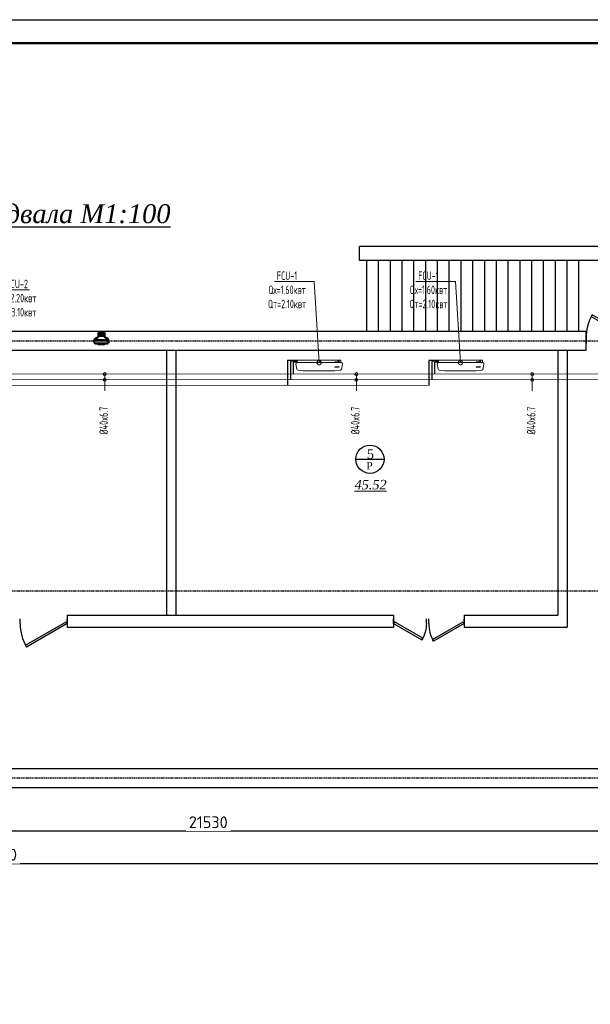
# Model space of a CAD drawing. Header units: inches. Extents: x 8001 to 766003, y -84601 to 563258.
# Tile 105 of 169: x 224263 to 236371, y 496898 to 517773. Entities that reach past the tile are written whole.
import ezdxf
from ezdxf import colors
from ezdxf.entities.mleader import LeaderData, LeaderLine
from ezdxf.math import Vec2, Vec3

# ---------------------------------------------------------------- set-up
doc = ezdxf.new("R2010")
doc.units = ezdxf.units.IN
doc.header["$MEASUREMENT"] = 0
for name, pattern in [('CONTINOUS', [0]), ('Dashed', [19.05, 12.7, -6.35]), ('HIDDEN', [9.525, 6.35, -3.175])]:
    doc.linetypes.add(name, pattern=pattern)
doc.layers.add('Oborudovan', color=7, linetype='Continuous', lineweight=50, true_color=0x73109e)
doc.layers.add('Vozduhovod', color=7, linetype='Continuous', lineweight=50, true_color=0x168d87)
for name, color, linetype, lineweight in [('SGM-M-100-WW-DRAIN-FLOOR', 3, 'HIDDEN', 30), ('SGM-M-400-TEXT', 140, 'CONTINOUS', 20), ('SGM-M-500-11-HI-TEXT', 11, 'CONTINOUS', 20), ('SGM-M-700-5-HVAC-WS-CWS-FCU', 32, 'CONTINOUS', 30), ('SGM-M-700-6-HVAC-WS-CWR-FCU', 141, 'HIDDEN', 30), ('sloy', 8, 'Continuous', 0), ('ПЛАН', 250, 'Continuous', 30), ('ФАНКОЙЛЫ', 250, 'Continuous', 25)]:
    doc.layers.add(name, color=color, linetype=linetype, lineweight=lineweight)
doc.layers.add('РАЗРЕЗ', color=7, linetype='Continuous')
doc.styles.add('SGM_MKN', font='romans.shx', dxfattribs={"width": 0.65, "height": 100})
doc.styles.get("Standard").update_dxf_attribs({"font": 'arial.ttf'})
doc.styles.add('Text style', font='isocpeur.ttf', dxfattribs={"height": 250})
doc.styles.add('TIEMS', font='times.ttf')
doc.dimstyles.new('Dim Style', dxfattribs={"dimtxt": 250, "dimasz": 250, "dimexe": 125, "dimexo": 62.5, "dimgap": 62.5, "dimtad": 1, "dimdec": 0, "dimtxsty": 'Text style', "dimblk": 'OBLIQUE', "dimcen": 250, "dimclrd": 256, "dimclre": 256, "dimclrt": 256, "dimadec": 0, "dimazin": 0, "dimtfac": 1, "dimtdec": 0, "dimtmove": 0, "dimatfit": 3, "dimldrblk": 'OBLIQUE', "dimfxl": 1, "dimlwd": -1, "dimlwe": -1, "dimarcsym": 0})

# ---------------------------------------------------------------- blocks, each defined once
blk = doc.blocks.new('_Oblique')
at = {"color": 0, "linetype": 'ByBlock', "lineweight": -2}
blk.add_line((-0.5, -0.5), (0.5, 0.5), dxfattribs=at)
blk = doc.blocks.new('*D253')
at = {"transparency": 16777216}
for p, q in [((194767, 262513), (194767, 262575)), ((216297, 262450), (194767, 262450)), ((216297, 262513), (216297, 262575))]:
    blk.add_line(p, q, dxfattribs=at)
at = {"layer": 'Defpoints', "color": 0, "transparency": 16777216}
for p in [(194767, 262450), (194767, 262450), (216297, 262450)]:
    blk.add_point(p, dxfattribs=at)
at = {"transparency": 16777216, "xscale": 250, "yscale": 250, "zscale": 250, "rotation": 180}
blk.add_blockref('_Oblique', (194767, 262450), dxfattribs=at)
at = {"transparency": 16777216, "xscale": 250, "yscale": 250, "zscale": 250}
blk.add_blockref('_Oblique', (216297, 262450), dxfattribs=at)
at = {"transparency": 16777216, "insert": (205532, 262638), "char_height": 250, "attachment_point": 5, "style": 'Text style', "bg_fill": 3, "box_fill_scale": 1.25, "bg_fill_color": 256, "bg_fill_true_color": 13158600, "bg_fill_transparency": 0}
blk.add_mtext('21530', dxfattribs=at)
blk = doc.blocks.new('*D256')
at = {"transparency": 16777216}
for p, q in [((228297, 262857), (228297, 261636)), ((173747, 262114), (173747, 261636)), ((173747, 261761), (228297, 261761))]:
    blk.add_line(p, q, dxfattribs=at)
at = {"layer": 'Defpoints', "color": 0, "transparency": 16777216}
for p in [(228297, 262919), (173747, 262177), (228297, 261761)]:
    blk.add_point(p, dxfattribs=at)
at = {"transparency": 16777216, "xscale": 250, "yscale": 250, "zscale": 250, "rotation": 180}
blk.add_blockref('_Oblique', (173747, 261761), dxfattribs=at)
at = {"transparency": 16777216, "xscale": 250, "yscale": 250, "zscale": 250}
blk.add_blockref('_Oblique', (228297, 261761), dxfattribs=at)
at = {"transparency": 16777216, "insert": (201022, 261949), "char_height": 250, "attachment_point": 5, "style": 'Text style', "bg_fill": 3, "box_fill_scale": 1.25, "bg_fill_color": 256, "bg_fill_true_color": 13158600, "bg_fill_transparency": 0}
blk.add_mtext('54550', dxfattribs=at)
blk = doc.blocks.new('*U284')
at = {"color": 5}
for p, q in [((-30, 0), (-30, 4)), ((0, 0), (0, 4))]:
    blk.add_line(p, q, dxfattribs=at)
blk.add_lwpolyline([(0, 0), (-25.98, -15), (-26.86, -13.48), (-0.88, 1.52)], close=True, dxfattribs=at)
blk.add_arc((0, 0), 30, 180, 210, dxfattribs=at)
blk = doc.blocks.new('*U248')
at = {"color": 5}
for p, q in [((0, 0), (0, -4)), ((-40, 0), (-40, -4))]:
    blk.add_line(p, q, dxfattribs=at)
blk.add_lwpolyline([(0, 0), (-34.64, 20), (-35.52, 18.48), (-0.88, -1.52)], close=True, dxfattribs=at)
blk.add_arc((0, 0), 40, 150, 180, dxfattribs=at)
blk = doc.blocks.new('*U246')
at = {"color": 5}
for p, q in [((-40, 0), (-40, 4)), ((0, 0), (0, 4))]:
    blk.add_line(p, q, dxfattribs=at)
blk.add_lwpolyline([(0, 0), (-34.64, -20), (-35.52, -18.48), (-0.88, 1.52)], close=True, dxfattribs=at)
blk.add_arc((0, 0), 40, 180, 210, dxfattribs=at)
blk = doc.blocks.new('*U242')
at = {"color": 5}
for p, q in [((-28, 0), (-28, 4)), ((0, 0), (0, 4))]:
    blk.add_line(p, q, dxfattribs=at)
blk.add_lwpolyline([(0, 0), (-24.25, -14), (-25.12, -12.48), (-0.88, 1.52)], close=True, dxfattribs=at)
blk.add_arc((0, 0), 28, 180, 210, dxfattribs=at)
blk = doc.blocks.new('_DotSmall')
at = {"color": 0, "linetype": 'ByBlock', "const_width": 0.5}
blk.add_lwpolyline([(-0.0625, 0, 1), (0.0625, 0, 1)], format="xyb", close=True, dxfattribs=at)
blk = doc.blocks.new('A$C177E1FB8')
at = {"layer": 'sloy'}
for p, q in [((0, 30, -97), (0, 960, -97)), ((0, 960, -97), (55, 960, -97)), ((26, 897, -487), (26, 929, -487)), ((37, 929, -127), (28, 909, -127)), ((28, 909, -127), (34, 909, -127)), ((34, 909, -127), (34, 829, -127)), ((46, 909, -127), (37, 929, -127)), ((37, 829, -127), (37, 879, -127)), ((40, 829, -127), (40, 909, -127)), ((40, 909, -127), (46, 909, -127)), ((55, 960, -97), (55, 30, -97)), ((55, 829, -57), (55, 960, -57)), ((85, 995, -57), (199, 969, -57)), ((145, 929, -327), (136, 909, -327)), ((136, 909, -327), (142, 909, -327)), ((142, 909, -327), (142, 829, -327)), ((154, 909, -327), (145, 929, -327)), ((145, 829, -327), (145, 879, -327)), ((148, 829, -327), (148, 909, -327)), ((148, 909, -327), (154, 909, -327)), ((225, 829, -57), (213, 948, -57)), ((34, 829, -127), (40, 829, -127)), ((55, 161, -57), (55, 829, -57)), ((142, 829, -327), (148, 829, -327)), ((225, 161, -57), (225, 829, -57)), ((55, 30, -97), (0, 30, -97)), ((5, 22, -97), (4, 21, -97)), ((4, 17, -97), (4, 21, -97)), ((5, 24, -97), (5, 24, -97)), ((5, 24, -97), (9, 24, -97)), ((5, 24, -97), (9, 24, -97)), ((5, 24, -97), (5, 23, -97)), ((5, 23, -97), (5, 22, -97)), ((5, 22, -97), (9, 22, -97)), ((10, 22, -97), (5, 22, -97)), ((5, 22, -97), (9, 22, -97)), ((5, 22, -97), (5, 22, -97)), ((5, 22, -97), (5, 22, -97)), ((10, 16, -97), (5, 16, -97)), ((6, 30, -97), (6, 24, -97)), ((9, 30, -97), (9, 24, -97)), ((9, 24, -97), (9, 24, -97)), ((9, 24, -97), (10, 23, -97)), ((9, 22, -97), (9, 22, -97)), ((9, 22, -97), (10, 22, -97)), ((10, 23, -97), (10, 22, -97)), ((10, 22, -97), (10, 21, -97)), ((10, 17, -97), (10, 21, -97)), ((18, 20, -97), (18, 21, -97)), ((26, 21, -97), (18, 21, -97)), ((18, 20, -97), (18, 17, -97)), ((18, 17, -97), (18, 16, -97)), ((19, 24, -97), (20, 24, -97)), ((19, 24, -97), (19, 22, -97)), ((20, 22, -97), (19, 22, -97)), ((19, 21, -97), (25, 21, -97)), ((19, 21, -97), (19, 21, -97)), ((19, 21, -97), (25, 21, -97)), ((20, 24, -97), (25, 24, -97)), ((20, 22, -97), (25, 22, -97)), ((20, 22, -97), (20, 21, -97)), ((20, 14, -97), (20, 15, -97)), ((25, 14, -97), (20, 14, -97)), ((21, 24, -97), (21, 30, -97)), ((24, 24, -97), (24, 30, -97)), ((24, 22, -97), (24, 21, -97)), ((24, 22, -97), (24, 21, -97)), ((25, 24, -97), (25, 24, -97)), ((25, 24, -97), (25, 22, -97)), ((25, 22, -97), (25, 22, -97)), ((25, 21, -97), (25, 21, -97)), ((25, 14, -97), (25, 15, -97)), ((26, 20, -97), (26, 21, -97)), ((26, 20, -97), (26, 17, -97)), ((26, 17, -97), (26, 16, -97)), ((38, 20, -97), (38, 21, -97)), ((46, 21, -97), (38, 21, -97)), ((38, 20, -97), (38, 17, -97)), ((38, 17, -97), (38, 16, -97)), ((39, 24, -97), (40, 24, -97)), ((39, 24, -97), (39, 22, -97)), ((40, 22, -97), (39, 22, -97)), ((39, 21, -97), (45, 21, -97)), ((39, 21, -97), (39, 21, -97)), ((39, 21, -97), (45, 21, -97)), ((40, 24, -97), (45, 24, -97)), ((40, 22, -97), (45, 22, -97)), ((40, 22, -97), (40, 21, -97)), ((40, 14, -97), (40, 15, -97)), ((45, 14, -97), (40, 14, -97)), ((41, 24, -97), (41, 30, -97)), ((44, 24, -97), (44, 30, -97)), ((44, 22, -97), (44, 21, -97)), ((44, 22, -97), (44, 21, -97)), ((45, 24, -97), (45, 24, -97)), ((45, 24, -97), (45, 22, -97)), ((45, 22, -97), (45, 22, -97)), ((45, 21, -97), (45, 21, -97)), ((45, 14, -97), (45, 15, -97)), ((46, 20, -97), (46, 21, -97)), ((46, 20, -97), (46, 17, -97)), ((46, 17, -97), (46, 16, -97)), ((55, 30, -57), (55, 161, -57)), ((90, 0, -57), (195, 24, -57)), ((213, 42, -57), (225, 161, -57))]:
    blk.add_line(p, q, dxfattribs=at)
for centre, radius, start, end in [((3, 16, -97), 2.03, 356.7744, 31.9602), ((12, 16, -97), 2.03, 148.0398, 183.2256), ((16, 14, -97), 3.39, 15.4472, 50.0272), ((20, 22, -97), 0.204, 0, 90), ((20, 21, -97), 0.204, 270, 0), ((25, 22, -97), 0.204, 90, 180), ((25, 21, -97), 0.204, 180, 270), ((28, 14, -97), 3.39, 129.9728, 164.5528), ((36, 14, -97), 3.39, 15.4472, 50.0272), ((40, 22, -97), 0.204, 0, 90), ((40, 21, -97), 0.204, 270, 0), ((45, 22, -97), 0.204, 90, 180), ((45, 21, -97), 0.204, 180, 270), ((48, 14, -97), 3.39, 129.9728, 164.5528)]:
    blk.add_arc(centre, radius, start, end, dxfattribs=at)
for centre, major_axis, end_param in [((85, 965, -57), (0, 30), 1.745329), ((184, 943, -57), (29.5, 5.2), 0.872665), ((85, 30, -57), (-30, 0), 1.745329), ((185, 52, -57), (10.3, -28.2), 0.872665)]:
    blk.add_ellipse(centre, major_axis=major_axis, ratio=1, start_param=0, end_param=end_param, dxfattribs=at)
blk = doc.blocks.new('fkjhkhk')
for p, q in [((179197.5, 273046.6), (213347.5, 273046.6)), ((208897.2, 273046.6), (213547.5, 273046.6)), ((213547.5, 272646.6), (213547.5, 273046.6)), ((179647.5, 272646.6), (213547.5, 272646.6)), ((212947.5, 272646.6), (212947.5, 267026.6)), ((213147.5, 272646.6), (213147.5, 266776.6)), ((202540.8, 267026.6), (209460.4, 267026.6)), ((210960.4, 267026.6), (212947.5, 267026.6)), ((202540.8, 266776.6), (209460.4, 266776.6)), ((210960.4, 266776.6), (213147.5, 266776.6)), ((198947.2, 263776.6), (228497.2, 263776.6)), ((194767.2, 263376.6), (228497.2, 263376.6))]:
    blk.add_line(p, q)
at = {"color": 1, "linetype": 'Dashed', "ltscale": 2}
for p, q in [((170083.5, 272846.6), (228297.2, 272846.6)), ((170083.5, 267546.6), (228297.2, 267546.6)), ((170083.5, 263576.6), (228297.2, 263576.6))]:
    blk.add_line(p, q, dxfattribs=at)
at = {"color": 0}
for points in [[(215047.5, 273046.6), (215047.5, 273046.6), (215047.5, 274846.6), (208740.3, 274846.6)], [(208740.3, 274546.6), (208740.3, 274846.6)], [(214747.5, 273046.6), (214747.5, 273046.6), (214747.5, 274546.6), (208740.3, 274546.6)], [(208897.2, 273046.6), (208897.2, 274546.6)], [(209147.2, 273046.6), (209147.2, 274546.6)], [(209397.2, 273046.6), (209397.2, 274546.6)], [(209647.2, 273046.6), (209647.2, 274546.6)], [(209897.2, 273046.6), (209897.2, 274546.6)], [(210147.2, 273046.6), (210147.2, 274546.6)], [(210397.2, 273046.6), (210397.2, 274546.6)], [(210647.2, 273046.6), (210647.2, 274546.6)], [(210897.2, 273046.6), (210897.2, 274546.6)], [(211147.2, 273046.6), (211147.2, 274546.6)], [(211397.2, 273046.6), (211397.2, 274546.6)], [(211647.2, 273046.6), (211647.2, 274546.6)], [(211897.2, 273046.6), (211897.2, 274546.6)], [(212147.2, 273046.6), (212147.2, 274546.6)], [(212397.2, 273046.6), (212397.2, 274546.6)], [(212647.2, 273046.6), (212647.2, 274546.6)], [(212897.2, 273046.6), (212897.2, 274546.6)], [(213147.2, 273046.6), (213147.2, 274546.6)], [(213397.2, 273046.6), (213397.2, 274546.6)], [(204647.5, 272646.6), (204647.5, 267026.6)], [(204847.5, 272646.6), (204847.5, 267026.6)], [(202540.8, 267026.6), (202540.8, 266776.6)], [(209460.4, 267026.6), (209460.4, 266776.6)], [(210960.4, 267026.6), (210960.4, 266776.6)]]:
    blk.add_lwpolyline(points, dxfattribs=at)
at = {"layer": 'РАЗРЕЗ', "linetype": 'ByBlock', "lineweight": 25, "ltscale": 2}
blk.add_lwpolyline([(208664, 270332.7), (209261.9, 270332.7)], dxfattribs=at)
blk.add_circle((208962.9, 270332.7), 299, dxfattribs=at)
at = {"color": 5, "yscale": 25, "zscale": 25}
for name, p, xscale in [('*U248', (214547.5, 272896.6), 25), ('*U246', (202540.8, 266851.6), 25), ('*U242', (209460.4, 266851.6), -25), ('*U284', (210960.4, 266851.6), 25)]:
    blk.add_blockref(name, p, dxfattribs=dict(at, xscale=xscale))
at = {"insert": (198722.1, 275474.5), "char_height": 400, "width": 20717.971, "attachment_point": 5}
blk.add_mtext('\\A1;{\\fTimes New Roman|b0|i1|c204|p18;\\L\\C0; План стен после капремонта подвала М1:100 }', dxfattribs=at)
at = {"lineweight": 0, "ltscale": 100, "attachment_point": 5, "style": 'TIEMS'}
for s, insert, char_height, width in [('\\A1;5', (208974.3, 270443.6), 200, 250.18), ('\\A1;Р', (208954, 270197.3), 160, 925.177)]:
    blk.add_mtext(s, dxfattribs=dict(at, insert=insert, char_height=char_height, width=width))
at = {"lineweight": 0, "ltscale": 100, "insert": (208977.2, 269793.9), "char_height": 200, "attachment_point": 5, "style": 'TIEMS'}
blk.add_mtext('\\A1;{\\fTimes New Roman|b0|i1|c204|p18;\\L45.52}', dxfattribs=at)
dim = blk.add_linear_dim(base=(194767.2, 262450.2), p1=(216297.2, 262450.2), p2=(194767.2, 262450.2), dimstyle='Dim Style', override={"dimtfill": 1, "dimarcsym": 1})
dim.commit()
dim.dimension.update_dxf_attribs({"geometry": '*D253', "text_midpoint": (205532.2, 262637.7)})
dim = blk.add_linear_dim(base=(228297.2, 261761.5), p1=(173747.2, 262176.8), p2=(228297.2, 262919.1), dimstyle='Dim Style', override={"dimtfill": 1, "dimarcsym": 1})
dim.commit()
dim.dimension.update_dxf_attribs({"geometry": '*D256', "text_midpoint": (201022.2, 261949)})

msp = doc.modelspace()

# ---------------------------------------------------------------- linework, layer by layer
at = {"layer": 'ПЛАН', "color": 0}
msp.add_lwpolyline([(189105.77, 517772.808), (253505.77, 517772.808), (253505.77, 475772.808), (189105.77, 475772.808)], close=True, dxfattribs=at)
at = {"layer": 'ПЛАН', "color": 0, "lineweight": 50}
msp.add_lwpolyline([(191105.77, 517272.808), (253005.77, 517272.808), (253005.77, 476272.808), (191105.77, 476272.808)], close=True, dxfattribs=at)

# ---------------------------------------------------------------- next in the draw order: block references
at = {"color": 18, "true_color": 0x000000}
msp.add_blockref('fkjhkhk', (22732.416, 238120.084), dxfattribs=at)

# ---------------------------------------------------------------- next in the draw order: linework, layer by layer
at = {"color": 4, "const_width": 10}
msp.add_lwpolyline([(244229.567, 510260.248), (199169.372, 510260.248)], dxfattribs=at)
at = {"color": 25, "const_width": 10}
msp.add_lwpolyline([(197869.372, 510141.529), (244229.567, 510141.529)], dxfattribs=at)
at = {"color": 3, "const_width": 10}
msp.add_lwpolyline([(232947.004, 510020.248), (199336.032, 510020.248)], dxfattribs=at)
at = {"layer": 'Oborudovan', "ltscale": 10}
for p, q in [((225935.719, 511081.662), (225935.59, 511069.326)), ((226060.99, 511068.016), (225935.59, 511069.326)), ((226061.119, 511080.352), (226060.99, 511068.016)), ((226152.058, 510978.267), (225842.667, 510981.5)), ((225846.234, 510968.307), (225845.882, 510934.622)), ((226150.106, 510965.132), (226149.754, 510931.447))]:
    msp.add_line(p, q, dxfattribs=at)
at = {"layer": 'Oborudovan'}
for p, q in [((225935.719, 511081.662), (226061.119, 511080.352)), ((225842.53, 510968.346), (225842.667, 510981.5)), ((226151.92, 510965.113), (225842.53, 510968.346)), ((226119.968, 510905.388), (225876.335, 510907.937)), ((226096.752, 510965.664), (225892.289, 510967.801))]:
    msp.add_line(p, q, dxfattribs=at)
for points in [[(225935.719, 511081.662), (225935.878, 511096.9), (226061.057, 511095.591), (226061.119, 511080.352)], [(226058.917, 510906.03), (226058.758, 510890.792), (225933.803, 510892.098), (225933.963, 510907.335)]]:
    msp.add_lwpolyline(points, dxfattribs=at)
for centre, radius, start, end in [((225917.567, 510955.075), 75.65, 98.3136835, 159.5889197), ((225898.041, 511066.586), 37.649, 283.1848227, 4.1736067), ((226101.033, 511066.568), 40.069, 177.9289732, 254.1992821), ((226074.045, 510951.259), 78.42, 20.1815691, 78.1691886), ((225877.168, 510939.608), 31.682, 189.054246, 270.3321733), ((226118.943, 510936.613), 31.242, 266.7943007, 350.4812336)]:
    msp.add_arc(centre, radius, start, end, dxfattribs=at)
at = {"layer": 'SGM-M-100-WW-DRAIN-FLOOR', "linetype": 'ByBlock', "ltscale": 500}
for p, q in [((230136.465, 510549.377), (229947.004, 510549.377)), ((229947.004, 510549.377), (229947.004, 510020.248)), ((233136.465, 510549.377), (232947.004, 510549.377)), ((232947.004, 510549.377), (232947.004, 510020.248))]:
    msp.add_line(p, q, dxfattribs=at)
at = {"layer": 'SGM-M-500-11-HI-TEXT', "color": 5, "ltscale": 30}
for p, q in [((226067.867, 509903.934), (226067.867, 510260.248)), ((231407.928, 509903.934), (231407.928, 510260.248)), ((235140.432, 509903.934), (235140.432, 510260.248))]:
    msp.add_line(p, q, dxfattribs=at)
for centre in [(226067.867, 510260.248), (231407.928, 510260.248), (235140.432, 510260.248), (226067.867, 510135.846), (231407.928, 510135.846), (235140.432, 510135.846)]:
    msp.add_circle(centre, 30, dxfattribs=at)
at = {"layer": 'SGM-M-700-5-HVAC-WS-CWS-FCU', "ltscale": 500}
for p, q in [((230134.677, 510534.373), (230007.004, 510534.373)), ((230007.004, 510534.373), (230007.004, 510141.529)), ((233134.677, 510534.373), (233007.004, 510534.373)), ((233007.004, 510534.373), (233007.004, 510141.529))]:
    msp.add_line(p, q, dxfattribs=at)
at = {"layer": 'SGM-M-700-6-HVAC-WS-CWR-FCU', "ltscale": 500}
for p, q in [((230134.677, 510514.369), (230067.004, 510514.369)), ((230067.004, 510514.369), (230067.004, 510260.248)), ((233134.677, 510514.369), (233067.004, 510514.369)), ((233067.004, 510514.369), (233067.004, 510260.248))]:
    msp.add_line(p, q, dxfattribs=at)
at = {"layer": 'Vozduhovod'}
for p, q in [((225924.269, 511118.74), (226074.261, 511118.74)), ((225926.645, 511126.182), (226076.637, 511126.182)), ((225935.878, 511096.9), (225926.645, 511126.182)), ((226061.057, 511095.591), (226076.637, 511126.182))]:
    msp.add_line(p, q, dxfattribs=at)

# ---------------------------------------------------------------- next in the draw order: block references
at = {"layer": 'ФАНКОЙЛЫ', "color": 3, "rotation": 270}
for p in [(230120.229, 510556.524, 96.62), (233120.229, 510556.524, 96.62)]:
    msp.add_blockref('A$C177E1FB8', p, dxfattribs=at)

# ---------------------------------------------------------------- next in the draw order: texts
at = {"layer": 'SGM-M-500-11-HI-TEXT', "color": 5, "ltscale": 30, "style": 'SGM_MKN', "width": 0.65}
for p in [(226134.958, 508980.58), (231475.019, 508980.58), (235207.523, 508980.58)]:
    msp.add_text('%%C40x6.7', height=180, rotation=90, dxfattribs=at).set_placement(p)

# ---------------------------------------------------------------- next in the draw order: leaders
at = {"layer": 'SGM-M-400-TEXT', "color": 18, "ltscale": 30, "true_color": 0x000000}
ml = msp.add_multileader_mtext('Standard', dxfattribs=at)
ml.set_content('\\A1;{\\C256;\\c0;FCU-1\\PQх=1.60квт\\PQт=2.10квт}', color=5, style='SGM_MKN')
ml.set_leader_properties(lineweight=18)
ml.set_arrow_properties(name='DOTSMALL')
ml.build(insert=Vec2(0, 0))
ml.multileader.update_dxf_attribs({"text_left_attachment_type": 6, "text_right_attachment_type": 6, "dogleg_length": 0, "arrow_head_size": 180})
ctx = ml.context
ctx.base_point, ctx.char_height, ctx.arrow_head_size, ctx.plane_origin = Vec3(229360.492, 512219.699), 180, 180, Vec3(336158.33, 655260.087)
ctx.left_attachment, ctx.right_attachment, ctx.text_align_type = 6, 6, 1
notes = []
notes.append((ctx, [(1, (1, 1, 0), (230512.207, 512219.699), (-1, 0), 0, [(0, [(230615.223, 510501.522)], 0, [])])]))
ctx.mtext.insert, ctx.mtext.width, ctx.mtext.defined_height, ctx.mtext.alignment, ctx.mtext.flow_direction = Vec3(229936.349, 512435.699), 830.20237, 239.92, 2, 5
ml = msp.add_multileader_mtext('Standard', dxfattribs=at)
ml.set_content('\\A1;{\\C256;\\c0;FCU-1\\PQх=1.60квт\\PQт=2.10квт}', color=5, style='SGM_MKN')
ml.set_leader_properties(lineweight=18)
ml.set_arrow_properties(name='DOTSMALL')
ml.build(insert=Vec2(0, 0))
ml.multileader.update_dxf_attribs({"text_left_attachment_type": 6, "text_right_attachment_type": 6, "dogleg_length": 0, "arrow_head_size": 180})
ctx = ml.context
ctx.base_point, ctx.char_height, ctx.arrow_head_size, ctx.plane_origin = Vec3(232360.492, 512219.699), 180, 180, Vec3(339158.33, 655260.087)
ctx.left_attachment, ctx.right_attachment, ctx.text_align_type = 6, 6, 1
notes.append((ctx, [(1, (1, 1, 0), (233512.207, 512219.699), (-1, 0), 0, [(0, [(233615.223, 510501.522)], 0, [])])]))
ctx.mtext.insert, ctx.mtext.width, ctx.mtext.defined_height, ctx.mtext.alignment, ctx.mtext.flow_direction = Vec3(232936.349, 512435.699), 830.20237, 239.92, 2, 5
ml = msp.add_multileader_mtext('Standard', dxfattribs=at)
ml.set_content('\\A1;{\\C256;\\c0;FCU-2\\PQх=2.20квт\\PQт=3.10квт}', color=5, style='SGM_MKN')
ml.set_leader_properties(lineweight=18)
ml.set_arrow_properties(name='DOTSMALL')
ml.build(insert=Vec2(0, 0))
ml.multileader.update_dxf_attribs({"text_left_attachment_type": 6, "text_right_attachment_type": 6, "dogleg_length": 0, "arrow_head_size": 180})
ctx = ml.context
ctx.base_point, ctx.char_height, ctx.arrow_head_size, ctx.plane_origin = Vec3(223634.626, 512044.749), 180, 180, Vec3(333885.307, 653593.654)
ctx.left_attachment, ctx.right_attachment, ctx.text_align_type = 6, 6, 1
notes.append((ctx, [(0, (1, 1, 0), (223634.626, 512044.749), (1, 0), 0, [(0, [(223098.298, 510435.638)], 0, [])])]))
ctx.mtext.insert, ctx.mtext.width, ctx.mtext.defined_height, ctx.mtext.alignment, ctx.mtext.flow_direction = Vec3(224210.484, 512260.749), 830.20237, 239.92, 2, 5
for ctx, leaders in notes:
    for number, flags, end, landing, length, lines in leaders:
        leader = LeaderData()
        leader.index, (leader.has_last_leader_line, leader.has_dogleg_vector, leader.attachment_direction) = number, flags
        leader.last_leader_point, leader.dogleg_vector, leader.dogleg_length = Vec3(end), Vec3(landing), length
        for number, points, colour, breaks in lines:
            line = LeaderLine()
            line.index, line.vertices, line.color, line.breaks = number, Vec3.list(points), colors.encode_raw_color(colour), breaks
            leader.lines.append(line)
        ctx.leaders.append(leader)

doc.saveas('drawing.dxf')
